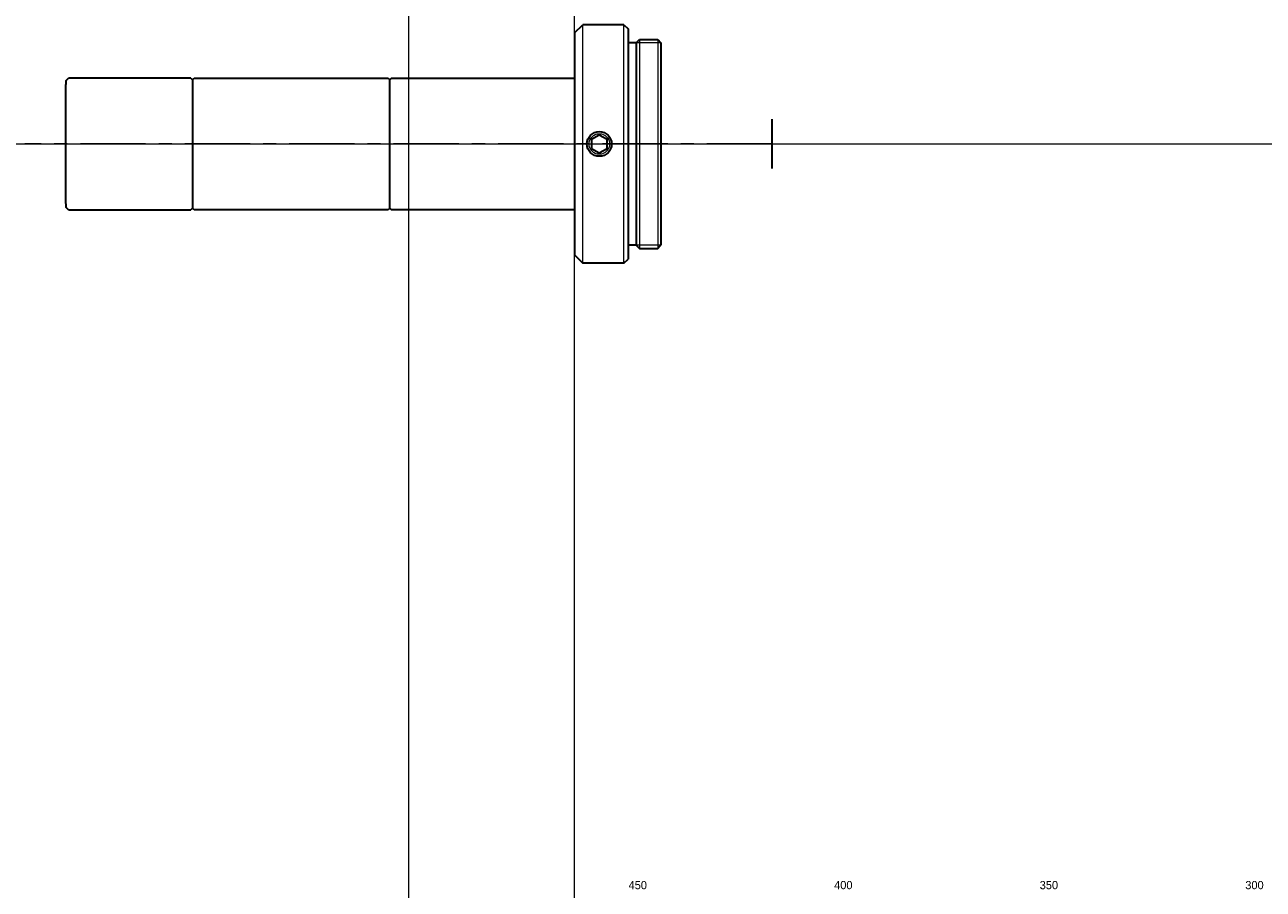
# Model space of a CAD drawing. Header units: millimetres. Extents: x 3 to 333, y -241 to 64.
# Tile 2 of 4: x 3 to 154, y -41 to 64. Entities that reach past the tile are written whole.
import ezdxf
from ezdxf.enums import TextEntityAlignment as Align

# ---------------------------------------------------------------- set-up
doc = ezdxf.new("R2010")
doc.units = ezdxf.units.MM
doc.header["$LTSCALE"] = 0.25
doc.linetypes.add('CENTER', pattern=[50.8, 31.75, -6.35, 6.35, -6.35])
doc.layers.add('00_補助線', color=252, linetype='Continuous', lineweight=0, plot=False)
for name, color, linetype, lineweight in [('01_外形線', 7, 'Continuous', 30), ('03_細線', 7, 'Continuous', 9), ('03_ﾈｼﾞ・ﾛｰﾚｯﾄ・遮光線', 7, 'Continuous', 9), ('04_中心線', 1, 'CENTER', 20), ('06_面取線', 7, 'Continuous', 9), ('50_ｸﾞﾘｯﾄﾞ50', 253, 'Continuous', 25)]:
    doc.layers.add(name, color=color, linetype=linetype, lineweight=lineweight)
doc.styles.add('VS Standard', font='txt', dxfattribs={"height": 3})

msp = doc.modelspace()

# ---------------------------------------------------------------- linework, layer by layer
at = {"layer": '00_補助線'}
for p, direction in [((50, 50), (0, 1)), ((70.17, 50), (0, 1)), ((50, 50), (1, 0))]:
    msp.add_xline(p, direction, dxfattribs=at)
at = {"layer": '01_外形線'}
for p, q in [((70.17, 63.5), (71.17, 64.5)), ((70.17, 63.5), (70.17, 36.5)), ((76.17, 64.5), (71.17, 64.5)), ((76.17, 64.5), (76.67, 64)), ((76.67, 64), (76.67, 36)), ((77.67, 62.3), (76.67, 62.3)), ((77.67, 62.3), (78.07, 62.7)), ((77.67, 62.3), (77.67, 37.7)), ((78.07, 62.7), (80.28, 62.7)), ((80.28, 62.7), (80.67, 62.3)), ((80.67, 62.3), (80.67, 37.7)), ((8.3, 57.7), (8.6, 58)), ((8.3, 57.7), (8.3, 57.25)), ((8.3, 42.75), (8.3, 57.25)), ((23.5, 58), (8.6, 58)), ((23.5, 58), (23.7, 57.8)), ((23.7, 57.8), (23.9, 58)), ((23.7, 57.8), (23.7, 42.2)), ((23.9, 58), (47.5, 58)), ((47.5, 58), (47.7, 57.8)), ((47.9, 58), (47.7, 57.8)), ((47.7, 42.2), (47.7, 57.8)), ((47.7, 57.25), (47.7, 57.8)), ((47.9, 58), (70.17, 58)), ((94.2, 47), (94.2, 53)), ((8.3, 42.72), (8.3, 42.3)), ((8.6, 42), (8.3, 42.3)), ((23.7, 42.2), (23.5, 42)), ((23.9, 42), (23.7, 42.2)), ((47.7, 42.2), (47.5, 42)), ((47.7, 42.2), (47.9, 42)), ((8.6, 42), (23.5, 42)), ((47.5, 42), (23.9, 42)), ((70.17, 42), (47.9, 42)), ((77.67, 37.7), (76.67, 37.7)), ((77.67, 37.7), (78.07, 37.3)), ((80.28, 37.3), (80.67, 37.7)), ((70.17, 36.5), (71.17, 35.5)), ((78.07, 37.3), (80.28, 37.3)), ((76.17, 35.5), (71.17, 35.5)), ((76.17, 35.5), (76.67, 36))]:
    msp.add_line(p, q, dxfattribs=at)
at = {"layer": '01_外形線', "ltscale": 0.5}
msp.add_lwpolyline([(72.24, 49.46), (73.17, 48.92), (74.11, 49.46), (74.11, 50.54), (73.17, 51.08), (72.24, 50.54)], close=True, dxfattribs=at)
at = {"layer": '01_外形線'}
msp.add_circle((73.17, 50), 1.5, dxfattribs=at)
at = {"layer": '03_細線'}
for p, q in [((80.67, 62.3), (77.67, 62.3)), ((78.07, 62.7), (78.07, 37.3)), ((80.28, 62.7), (80.28, 37.3)), ((80.67, 37.7), (77.67, 37.7))]:
    msp.add_line(p, q, dxfattribs=at)
at = {"layer": '03_ﾈｼﾞ・ﾛｰﾚｯﾄ・遮光線'}
msp.add_circle((73.17, 50), 1.25, dxfattribs=at)
at = {"layer": '04_中心線'}
msp.add_line((94.2, 50), (3.3, 50), dxfattribs=at)
at = {"layer": '06_面取線'}
for p, q in [((71.17, 35.5), (71.17, 64.5)), ((76.17, 35.5), (76.17, 64.5))]:
    msp.add_line(p, q, dxfattribs=at)

# ---------------------------------------------------------------- texts
at = {"layer": '50_ｸﾞﾘｯﾄﾞ50', "style": 'VS Standard'}
for s, p in [('450', (77.85, -40.94)), ('400', (102.85, -40.94)), ('350', (127.85, -40.94)), ('300', (152.85, -40.94))]:
    msp.add_text(s, height=1, dxfattribs=at).set_placement(p, align=Align.BOTTOM_CENTER)

doc.saveas('drawing.dxf')
